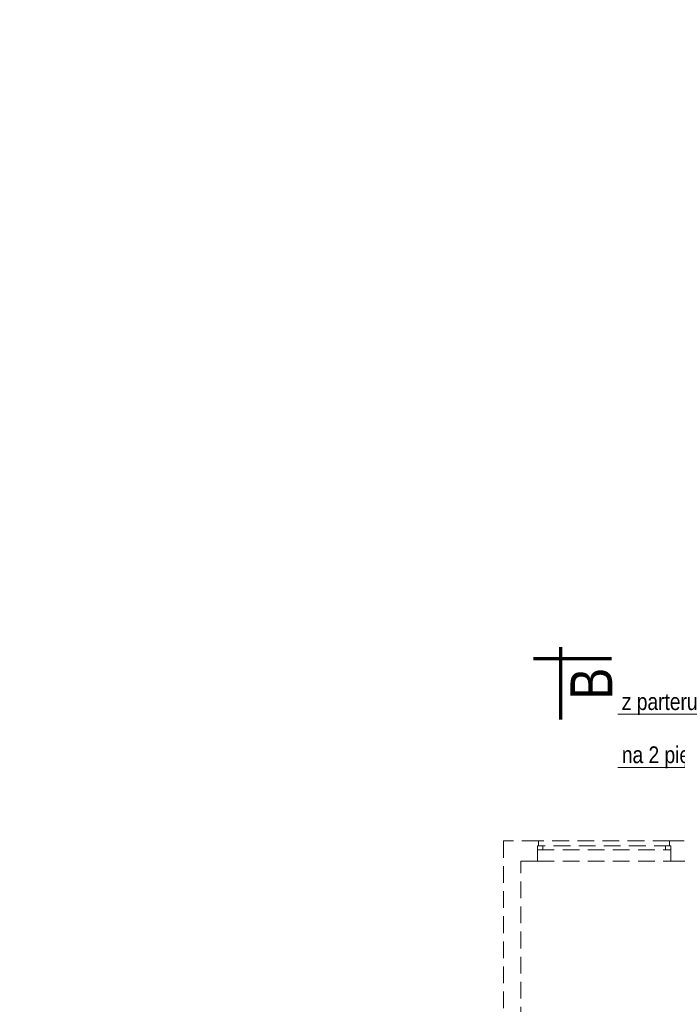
# Model space of a CAD drawing. Header units: millimetres. Extents: x -96593 to 66336, y -23969 to 7139.
# Tile 32 of 256: x -91483 to -90500, y -10626 to -9156. Entities that reach past the tile are written whole.
import ezdxf

# ---------------------------------------------------------------- set-up
doc = ezdxf.new("R2010")
doc.units = ezdxf.units.MM
doc.linetypes.add('DASHED', pattern=[0.75, 0.5, -0.25])
for name, color, linetype, lineweight in [('!MARIUSZ', 220, 'Continuous', 35), ('BA_txs', 2, 'Continuous', 18), ('MM_KS_OPISY', 7, 'Continuous', 9), ('mm_went_opis', 7, 'Continuous', 15), ('PG_WIDOKOWE_CIENKIE', 1, 'Continuous', 18)]:
    doc.layers.add(name, color=color, linetype=linetype, lineweight=lineweight)
doc.styles.add('BIKTS', font='bikromsw.shx', dxfattribs={"width": 0.85})
doc.styles.get("Standard").update_dxf_attribs({"font": 'arial.ttf'})

# ---------------------------------------------------------------- blocks, each defined once
blk = doc.blocks.new('A$C5DA075D8')
at = {"layer": '!MARIUSZ', "color": 252, "linetype": 'DASHED', "lineweight": 0, "ltscale": 50}
for points in [[(479.3, 1846.8), (426.8, 1846.8), (426.8, 1562.3), (404.8, 1562.3), (404.8, 1489.3), (426.8, 1489.3), (426.8, 1198.8), (452.8, 1198.8), (452.8, 1816.8), (477.8, 1816.8), (477.8, 1839.3), (479.3, 1839.3), (479.3, 1846.8)], [(477.8, 1839.3), (477.8, 1833.3), (676.8, 1833.3), (676.8, 1839.3), (477.8, 1839.3)], [(674.8, 1846.8), (479.3, 1846.8)], [(783.8, 1723.8), (734.8, 1723.8), (734.3, 1846.8), (674.8, 1846.8), (674.8, 1839.3), (676.8, 1839.3), (676.8, 1816.8), (705.8, 1816.8), (705.8, 1693.8), (783.8, 1693.8), (783.8, 1723.8)], [(477.8, 1816.8), (676.8, 1816.8)]]:
    blk.add_lwpolyline(points, dxfattribs=at)
for points in [[(477.8, 1839.3), (485.8, 1839.3), (485.8, 1833.3), (477.8, 1833.3)], [(668.8, 1839.3), (676.8, 1839.3), (676.8, 1833.3), (668.8, 1833.3)]]:
    blk.add_lwpolyline(points, close=True, dxfattribs=at)
at = {"layer": 'PG_WIDOKOWE_CIENKIE', "color": 252, "lineweight": 70}
for p, q in [((511.9, 2136), (511.9, 2028)), ((588.4, 2118.5), (471.9, 2118.5))]:
    blk.add_line(p, q, dxfattribs=at)
at = {"layer": 'BA_txs', "color": 252, "style": 'BIKTS', "width": 0.85}
blk.add_text('B', height=62.5, rotation=90, dxfattribs=at).set_placement((589.4, 2058))

msp = doc.modelspace()

# ---------------------------------------------------------------- linework, layer by layer
at = {"layer": 'MM_KS_OPISY'}
for p, q in [((-90588.9, -10193.1), (-90392, -10193.1)), ((-90588.9, -10272.4), (-90392, -10272.4))]:
    msp.add_line(p, q, dxfattribs=at)

# ---------------------------------------------------------------- block references
at = {"layer": 'mm_went_opis', "color": 2, "lineweight": 60}
msp.add_blockref('A$C5DA075D8', (-91186.8, -12229.1), dxfattribs=at)

# ---------------------------------------------------------------- texts
at = {"layer": 'BA_txs', "color": 252, "style": 'BIKTS', "width": 0.85}
msp.add_text('B', height=62.5, rotation=90, dxfattribs=at).set_placement((-90597.4, -10171.1))
at = {"layer": 'BA_txs', "color": 252, "insert": (-89632, -9155.9), "char_height": 50, "attachment_point": 1}
msp.add_mtext_dynamic_manual_height_columns('\\pi-6.34798;1 \\P\\pi-122.88959;PIĘTRO\\P\\pi-59.63925;1:50', width=5.721, gutter_width=12.5, heights=[0], dxfattribs=at)
at = {"layer": 'MM_KS_OPISY', "char_height": 25, "attachment_point": 1}
for s, insert in [('{\\fArial Narrow|b0|i0|c238|p34;z parteru}', (-90583.1, -10161.8)), ('{\\fArial Narrow|b0|i0|c238|p34;na 2 piętro}', (-90583.1, -10241.1))]:
    msp.add_mtext_dynamic_manual_height_columns(s, width=200.986, gutter_width=1, heights=[0], dxfattribs=dict(at, insert=insert))

doc.saveas('drawing.dxf')
